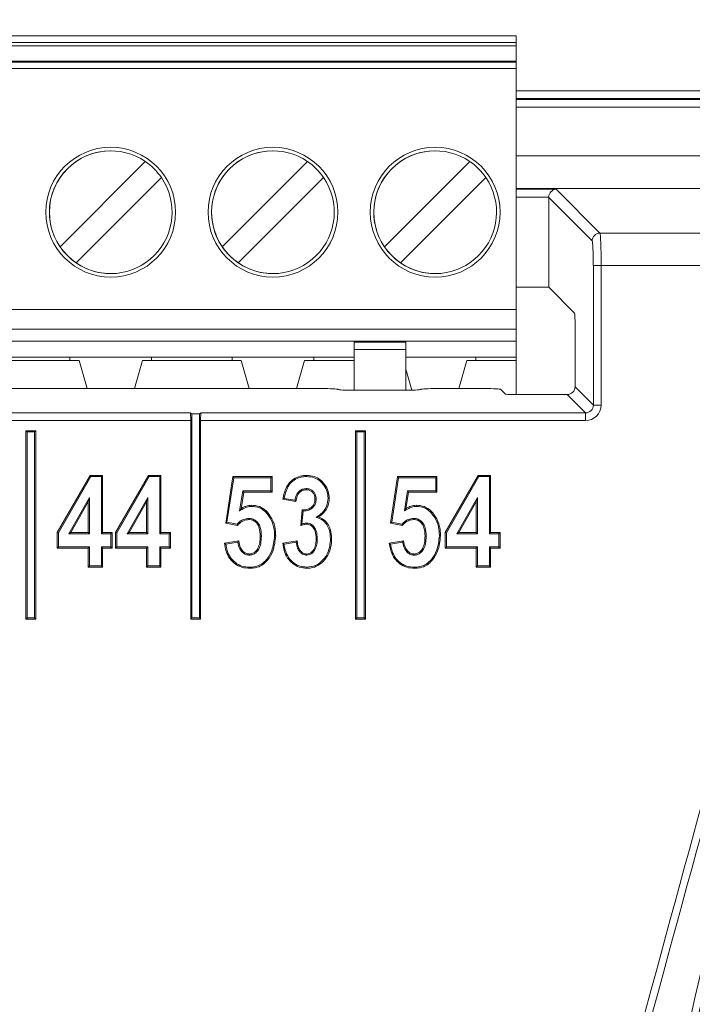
# Model space of a CAD drawing. Header units: millimetres. Extents: x 0 to 2100, y 0 to 1485.
# Tile 59 of 118: x 460 to 486, y 1233 to 1271. Entities that reach past the tile are written whole.
import ezdxf

# ---------------------------------------------------------------- set-up
doc = ezdxf.new("R2010")
doc.units = ezdxf.units.MM
doc.header["$LTSCALE"] = 5
doc.styles.add('SLDTEXTSTYLE1', font='TXT', dxfattribs={"width": 0.75})
doc.dimstyles.new('SLDDIMSTYLE0', dxfattribs={"dimtxt": 12.5, "dimasz": 15, "dimexe": 0, "dimexo": 0.0625, "dimgap": 3.125, "dimtad": 1, "dimdec": 0, "dimlfac": 0.8, "dimrnd": 1e-09, "dimzin": 12, "dimdsep": 46, "dimtxsty": 'SLDTEXTSTYLE1', "dimblk1": 'CLOSED', "dimblk2": 'CLOSED', "dimsah": 1, "dimcen": 0.09, "dimadec": 0, "dimazin": 3, "dimtfac": 1, "dimtofl": 0, "dimtmove": 0, "dimatfit": 3, "dimldrblk": 'CLOSED', "dimfxl": 0, "dimfrac": 2, "dimtolj": 1, "dimtzin": 12, "dimarcsym": 0})

# ---------------------------------------------------------------- blocks, each defined once
blk = doc.blocks.new('_CLOSED')
at = {"color": 0, "linetype": 'ByBlock', "lineweight": -2}
for p, q in [((-1, 0.166667), (0, 0)), ((-1, 0.166667), (-1, -0.166667)), ((0, 0), (-1, -0.166667)), ((0, 0), (-1, 0))]:
    blk.add_line(p, q, dxfattribs=at)
blk = doc.blocks.new('_D_4')
at = {"color": 7, "linetype": 'Continuous', "lineweight": 0}
for p, q in [((552.489, 1318.171), (624.989, 1318.171)), ((619.989, 755.671), (619.989, 1318.171)), ((486.864, 755.671), (624.989, 755.671))]:
    blk.add_line(p, q, dxfattribs=at)
at = {"color": 7, "linetype": 'Continuous', "lineweight": 0, "xscale": 15, "yscale": 15}
for p, rotation in [((619.989, 1318.171, -164.067), 90.0000000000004), ((619.989, 755.671, -164.067), 270.0000000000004)]:
    blk.add_blockref('_CLOSED', p, dxfattribs=dict(at, rotation=rotation))
at = {"color": 7, "linetype": 'Continuous', "lineweight": 0, "insert": (603.875, 1023.067), "char_height": 12.5, "attachment_point": 1, "rotation": 90, "style": 'SLDTEXTSTYLE1'}
blk.add_mtext('450', dxfattribs=at)

msp = doc.modelspace()

# ---------------------------------------------------------------- linework, layer by layer
at = {"color": 7, "linetype": 'Continuous', "lineweight": 15}
for p, q in [((435.361, 1270.176), (479.111, 1270.176)), ((435.361, 1269.926), (479.111, 1269.926)), ((479.111, 1270.176), (479.111, 1269.926)), ((479.111, 1269.801), (479.111, 1269.926)), ((479.111, 1269.801), (435.361, 1269.801)), ((479.111, 1269.801), (479.111, 1269.201)), ((435.361, 1269.201), (479.111, 1269.201)), ((479.111, 1269.17), (435.361, 1269.17)), ((479.111, 1269.17), (479.111, 1269.201)), ((479.111, 1269.17), (479.111, 1268.921)), ((479.111, 1268.921), (435.361, 1268.921)), ((479.111, 1259.638), (479.111, 1268.921)), ((479.111, 1268.05), (479.111, 1267.699)), ((490.977, 1267.771), (479.111, 1267.771)), ((463.486, 1265.753), (463.486, 1265.753)), ((469.736, 1265.753), (469.736, 1265.753)), ((475.986, 1265.753), (475.986, 1265.753)), ((461.533, 1262.055), (464.819, 1265.341)), ((467.783, 1262.055), (471.069, 1265.341)), ((474.033, 1262.055), (477.319, 1265.341)), ((465.438, 1264.722), (462.152, 1261.436)), ((471.688, 1264.722), (468.402, 1261.436)), ((477.938, 1264.722), (474.652, 1261.436)), ((480.643, 1264.272), (482.332, 1262.583)), ((480.359, 1260.507), (480.359, 1263.957)), ((482.033, 1262.283), (480.359, 1263.957)), ((482.332, 1262.583), (491.104, 1262.583)), ((461.533, 1262.055), (461.533, 1262.055)), ((467.783, 1262.055), (467.783, 1262.055)), ((474.033, 1262.055), (474.033, 1262.055)), ((462.152, 1261.436), (462.152, 1261.436)), ((468.402, 1261.436), (468.402, 1261.436)), ((474.652, 1261.436), (474.652, 1261.436)), ((482.379, 1261.335), (482.08, 1261.335)), ((482.08, 1255.96), (482.08, 1261.335)), ((482.379, 1261.335), (482.379, 1255.96)), ((491.994, 1261.335), (482.379, 1261.335)), ((463.486, 1261.024), (463.486, 1261.024)), ((469.736, 1261.024), (469.736, 1261.024)), ((475.986, 1261.024), (475.986, 1261.024)), ((479.111, 1260.507), (480.359, 1260.507)), ((480.359, 1260.507), (481.359, 1259.506)), ((435.361, 1259.638), (479.111, 1259.638)), ((479.111, 1259.638), (479.111, 1258.888)), ((481.374, 1259.207), (481.374, 1256.666)), ((479.111, 1258.888), (435.361, 1258.888)), ((479.111, 1258.426), (479.111, 1258.888)), ((457.236, 1258.426), (472.861, 1258.426)), ((472.861, 1258.426), (474.861, 1258.426)), ((472.861, 1258.426), (472.861, 1258.386)), ((472.861, 1258.386), (474.861, 1258.386)), ((472.861, 1258.104), (472.861, 1256.53)), ((474.861, 1258.104), (472.861, 1258.104)), ((479.111, 1258.426), (474.861, 1258.426)), ((474.861, 1258.426), (474.861, 1258.386)), ((474.861, 1258.104), (474.861, 1258.386)), ((474.861, 1258.104), (474.861, 1256.53)), ((479.111, 1258.426), (479.111, 1257.801)), ((458.805, 1257.801), (461.917, 1257.801)), ((465.055, 1257.801), (461.917, 1257.801)), ((461.917, 1257.801), (461.917, 1257.676)), ((465.055, 1257.801), (468.167, 1257.801)), ((465.055, 1257.676), (465.055, 1257.801)), ((471.305, 1257.801), (468.167, 1257.801)), ((468.167, 1257.801), (468.167, 1257.676)), ((471.305, 1257.801), (472.861, 1257.801)), ((471.305, 1257.801), (471.305, 1257.676)), ((472.861, 1256.53), (472.861, 1258.035)), ((477.555, 1257.801), (474.861, 1257.801)), ((479.111, 1257.801), (477.555, 1257.801)), ((477.555, 1257.676), (477.555, 1257.801)), ((479.111, 1257.676), (479.111, 1257.801)), ((458.455, 1257.676), (462.267, 1257.676)), ((462.267, 1257.676), (462.574, 1256.596)), ((464.397, 1256.596), (464.705, 1257.676)), ((464.397, 1256.596), (464.705, 1257.676)), ((464.705, 1257.676), (468.517, 1257.676)), ((464.705, 1257.676), (464.705, 1257.676)), ((468.517, 1257.676), (468.824, 1256.596)), ((470.647, 1256.596), (470.955, 1257.676)), ((470.647, 1256.596), (470.955, 1257.676)), ((470.955, 1257.676), (472.861, 1257.676)), ((470.955, 1257.676), (470.955, 1257.676)), ((474.861, 1257.347), (475.092, 1256.534)), ((477.205, 1257.676), (476.897, 1256.596)), ((477.205, 1257.676), (476.897, 1256.596)), ((479.111, 1257.676), (477.205, 1257.676)), ((477.205, 1257.676), (477.205, 1257.676)), ((479.111, 1256.367), (479.111, 1257.676)), ((479.111, 1257.676), (479.111, 1257.676)), ((442.855, 1256.596), (471.613, 1256.596)), ((472.237, 1256.565), (472.24, 1256.561)), ((475.427, 1256.561), (475.431, 1256.565)), ((476.055, 1256.596), (477.891, 1256.596)), ((478.698, 1256.381), (478.515, 1256.565)), ((481.374, 1256.666), (482.08, 1255.96)), ((472.864, 1256.53), (474.803, 1256.53)), ((481.075, 1256.367), (478.998, 1256.367)), ((481.78, 1255.661), (481.075, 1256.367)), ((482.379, 1255.96), (482.08, 1255.96)), ((447.921, 1255.661), (466.546, 1255.661)), ((466.546, 1255.661), (466.615, 1255.62)), ((466.615, 1255.62), (466.615, 1247.765)), ((466.615, 1255.62), (466.902, 1255.62)), ((466.971, 1255.661), (466.902, 1255.62)), ((466.902, 1247.765), (466.902, 1255.62)), ((466.971, 1255.661), (481.78, 1255.661)), ((481.78, 1255.361), (481.78, 1255.661)), ((466.571, 1255.361), (447.896, 1255.361)), ((466.571, 1255.361), (466.571, 1247.721)), ((466.946, 1247.721), (466.946, 1255.361)), ((481.78, 1255.361), (466.946, 1255.361)), ((460.265, 1254.927), (460.221, 1254.971)), ((460.221, 1254.971), (460.221, 1247.721)), ((460.596, 1254.971), (460.221, 1254.971)), ((460.265, 1254.927), (460.265, 1247.765)), ((460.552, 1254.927), (460.265, 1254.927)), ((460.552, 1254.927), (460.596, 1254.971)), ((460.552, 1247.765), (460.552, 1254.927)), ((460.596, 1247.721), (460.596, 1254.971)), ((472.965, 1254.927), (472.921, 1254.971)), ((472.921, 1254.971), (472.921, 1247.721)), ((473.296, 1254.971), (472.921, 1254.971)), ((472.965, 1254.927), (472.965, 1247.765)), ((473.252, 1254.927), (472.965, 1254.927)), ((473.252, 1254.927), (473.296, 1254.971)), ((473.252, 1247.765), (473.252, 1254.927)), ((473.296, 1247.721), (473.296, 1254.971)), ((461.428, 1251.049), (462.692, 1253.252)), ((461.472, 1251.037), (462.718, 1253.208)), ((462.718, 1253.208), (462.692, 1253.252)), ((462.692, 1253.252), (463.171, 1253.252)), ((462.718, 1253.208), (463.127, 1253.208)), ((463.127, 1253.208), (463.171, 1253.252)), ((463.127, 1253.208), (463.127, 1251.007)), ((463.171, 1253.252), (463.171, 1251.051)), ((463.675, 1251.049), (464.94, 1253.252)), ((463.719, 1251.037), (464.965, 1253.208)), ((464.965, 1253.208), (464.94, 1253.252)), ((464.94, 1253.252), (465.418, 1253.252)), ((464.965, 1253.208), (465.374, 1253.208)), ((465.374, 1253.208), (465.418, 1253.252)), ((465.374, 1253.208), (465.374, 1251.007)), ((465.418, 1253.252), (465.418, 1251.051)), ((467.916, 1251.418), (468.191, 1253.206)), ((467.965, 1251.452), (468.228, 1253.163)), ((468.228, 1253.163), (468.191, 1253.206)), ((468.191, 1253.206), (469.704, 1253.206)), ((468.228, 1253.163), (469.661, 1253.163)), ((469.661, 1253.163), (469.704, 1253.206)), ((469.661, 1253.163), (469.661, 1252.654)), ((469.704, 1253.206), (469.704, 1252.61)), ((474.266, 1251.418), (474.541, 1253.206)), ((474.315, 1251.452), (474.578, 1253.163)), ((474.578, 1253.163), (474.541, 1253.206)), ((474.541, 1253.206), (476.054, 1253.206)), ((474.578, 1253.163), (476.011, 1253.163)), ((476.011, 1253.163), (476.054, 1253.206)), ((476.011, 1253.163), (476.011, 1252.654)), ((476.054, 1253.206), (476.054, 1252.61)), ((476.375, 1251.049), (477.64, 1253.252)), ((476.419, 1251.037), (477.665, 1253.208)), ((477.665, 1253.208), (477.64, 1253.252)), ((477.64, 1253.252), (478.118, 1253.252)), ((477.665, 1253.208), (478.074, 1253.208)), ((478.074, 1253.208), (478.118, 1253.252)), ((478.074, 1253.208), (478.074, 1251.007)), ((478.118, 1253.252), (478.118, 1251.051)), ((462.664, 1252.403), (461.877, 1251.007)), ((462.664, 1252.403), (462.621, 1252.237)), ((462.664, 1251.007), (462.664, 1252.403)), ((464.912, 1252.403), (464.124, 1251.007)), ((464.912, 1252.403), (464.868, 1252.237)), ((464.912, 1251.007), (464.912, 1252.403)), ((468.571, 1252.654), (468.453, 1251.885)), ((468.609, 1252.61), (468.511, 1251.972)), ((469.661, 1252.654), (468.571, 1252.654)), ((468.571, 1252.654), (468.609, 1252.61)), ((469.704, 1252.61), (468.609, 1252.61)), ((469.661, 1252.654), (469.704, 1252.61)), ((470.584, 1252.295), (470.168, 1252.37)), ((471.013, 1252.746), (471.013, 1252.702)), ((474.921, 1252.654), (474.803, 1251.885)), ((474.959, 1252.61), (474.861, 1251.972)), ((476.011, 1252.654), (474.921, 1252.654)), ((474.921, 1252.654), (474.959, 1252.61)), ((476.054, 1252.61), (474.959, 1252.61)), ((476.011, 1252.654), (476.054, 1252.61)), ((477.612, 1252.403), (476.824, 1251.007)), ((477.612, 1252.403), (477.568, 1252.237)), ((477.612, 1251.007), (477.612, 1252.403)), ((462.621, 1252.237), (461.952, 1251.051)), ((462.621, 1251.051), (462.621, 1252.237)), ((464.868, 1252.237), (464.199, 1251.051)), ((464.868, 1251.051), (464.868, 1252.237)), ((470.622, 1252.243), (470.117, 1252.335)), ((471.253, 1251.995), (471.225, 1252.029)), ((471.399, 1252.342), (471.355, 1252.342)), ((477.568, 1252.237), (476.899, 1251.051)), ((477.568, 1251.051), (477.568, 1252.237)), ((468.453, 1251.885), (468.511, 1251.972)), ((470.805, 1251.321), (470.865, 1251.922)), ((470.855, 1251.384), (470.905, 1251.879)), ((471.395, 1251.637), (471.493, 1251.652)), ((474.803, 1251.885), (474.861, 1251.972)), ((467.965, 1251.452), (467.916, 1251.418)), ((468.373, 1251.326), (467.916, 1251.418)), ((468.357, 1251.374), (467.965, 1251.452)), ((468.808, 1251.599), (468.808, 1251.555)), ((471.041, 1251.416), (471.04, 1251.372)), ((474.315, 1251.452), (474.266, 1251.418)), ((474.723, 1251.326), (474.266, 1251.418)), ((474.707, 1251.374), (474.315, 1251.452)), ((475.158, 1251.599), (475.158, 1251.555)), ((461.472, 1251.037), (461.428, 1251.049)), ((461.428, 1250.455), (461.428, 1251.049)), ((461.472, 1250.498), (461.472, 1251.037)), ((461.877, 1251.007), (461.952, 1251.051)), ((461.877, 1251.007), (462.664, 1251.007)), ((461.952, 1251.051), (462.621, 1251.051)), ((462.664, 1251.007), (462.621, 1251.051)), ((463.127, 1251.007), (463.171, 1251.051)), ((463.127, 1251.007), (463.494, 1251.007)), ((463.171, 1251.051), (463.538, 1251.051)), ((463.494, 1251.007), (463.538, 1251.051)), ((463.494, 1251.007), (463.494, 1250.498)), ((463.538, 1251.051), (463.538, 1250.455)), ((463.719, 1251.037), (463.675, 1251.049)), ((463.675, 1250.455), (463.675, 1251.049)), ((463.719, 1250.498), (463.719, 1251.037)), ((464.124, 1251.007), (464.199, 1251.051)), ((464.124, 1251.007), (464.912, 1251.007)), ((464.199, 1251.051), (464.868, 1251.051)), ((464.912, 1251.007), (464.868, 1251.051)), ((465.374, 1251.007), (465.418, 1251.051)), ((465.374, 1251.007), (465.741, 1251.007)), ((465.418, 1251.051), (465.785, 1251.051)), ((465.741, 1251.007), (465.785, 1251.051)), ((465.741, 1251.007), (465.741, 1250.498)), ((465.785, 1251.051), (465.785, 1250.455)), ((469.29, 1250.91), (469.246, 1250.91)), ((475.64, 1250.91), (475.596, 1250.91)), ((476.419, 1251.037), (476.375, 1251.049)), ((476.375, 1250.455), (476.375, 1251.049)), ((476.419, 1250.498), (476.419, 1251.037)), ((476.824, 1251.007), (476.899, 1251.051)), ((476.824, 1251.007), (477.612, 1251.007)), ((476.899, 1251.051), (477.568, 1251.051)), ((477.612, 1251.007), (477.568, 1251.051)), ((478.074, 1251.007), (478.118, 1251.051)), ((478.074, 1251.007), (478.441, 1251.007)), ((478.118, 1251.051), (478.485, 1251.051)), ((478.441, 1251.007), (478.485, 1251.051)), ((478.441, 1251.007), (478.441, 1250.498)), ((478.485, 1251.051), (478.485, 1250.455)), ((461.472, 1250.498), (461.428, 1250.455)), ((462.664, 1250.498), (461.472, 1250.498)), ((462.664, 1250.498), (462.621, 1250.455)), ((462.664, 1249.765), (462.664, 1250.498)), ((463.127, 1250.498), (463.171, 1250.455)), ((463.494, 1250.498), (463.127, 1250.498)), ((463.127, 1250.498), (463.127, 1249.765)), ((463.494, 1250.498), (463.538, 1250.455)), ((463.719, 1250.498), (463.675, 1250.455)), ((464.912, 1250.498), (463.719, 1250.498)), ((464.912, 1250.498), (464.868, 1250.455)), ((464.912, 1249.765), (464.912, 1250.498)), ((465.374, 1250.498), (465.418, 1250.455)), ((465.741, 1250.498), (465.374, 1250.498)), ((465.374, 1250.498), (465.374, 1249.765)), ((465.741, 1250.498), (465.785, 1250.455)), ((467.87, 1250.638), (468.42, 1250.73)), ((467.919, 1250.602), (468.383, 1250.679)), ((470.117, 1250.638), (470.668, 1250.73)), ((470.165, 1250.602), (470.629, 1250.679)), ((471.445, 1250.818), (471.401, 1250.818)), ((474.22, 1250.638), (474.77, 1250.73)), ((474.269, 1250.602), (474.733, 1250.679)), ((476.419, 1250.498), (476.375, 1250.455)), ((477.612, 1250.498), (476.419, 1250.498)), ((477.612, 1250.498), (477.568, 1250.455)), ((477.612, 1249.765), (477.612, 1250.498)), ((478.441, 1250.498), (478.074, 1250.498)), ((478.074, 1250.498), (478.074, 1249.765)), ((478.074, 1250.498), (478.118, 1250.455)), ((478.441, 1250.498), (478.485, 1250.455)), ((462.621, 1250.455), (461.428, 1250.455)), ((462.621, 1249.721), (462.621, 1250.455)), ((463.538, 1250.455), (463.171, 1250.455)), ((463.171, 1250.455), (463.171, 1249.721)), ((464.868, 1250.455), (463.675, 1250.455)), ((464.868, 1249.721), (464.868, 1250.455)), ((465.785, 1250.455), (465.418, 1250.455)), ((465.418, 1250.455), (465.418, 1249.721)), ((468.827, 1250.181), (468.828, 1250.225)), ((471.036, 1250.181), (471.036, 1250.225)), ((475.177, 1250.181), (475.178, 1250.225)), ((477.568, 1250.455), (476.375, 1250.455)), ((477.568, 1249.721), (477.568, 1250.455)), ((478.485, 1250.455), (478.118, 1250.455)), ((478.118, 1250.455), (478.118, 1249.721)), ((462.664, 1249.765), (462.621, 1249.721)), ((463.171, 1249.721), (462.621, 1249.721)), ((463.127, 1249.765), (462.664, 1249.765)), ((463.127, 1249.765), (463.171, 1249.721)), ((464.912, 1249.765), (464.868, 1249.721)), ((465.418, 1249.721), (464.868, 1249.721)), ((465.374, 1249.765), (464.912, 1249.765)), ((465.374, 1249.765), (465.418, 1249.721)), ((477.612, 1249.765), (477.568, 1249.721)), ((478.118, 1249.721), (477.568, 1249.721)), ((478.074, 1249.765), (477.612, 1249.765)), ((478.074, 1249.765), (478.118, 1249.721)), ((460.265, 1247.765), (460.221, 1247.721)), ((460.221, 1247.721), (460.596, 1247.721)), ((460.265, 1247.765), (460.552, 1247.765)), ((460.552, 1247.765), (460.596, 1247.721)), ((466.615, 1247.765), (466.571, 1247.721)), ((466.571, 1247.721), (466.946, 1247.721)), ((466.615, 1247.765), (466.902, 1247.765)), ((466.902, 1247.765), (466.946, 1247.721)), ((472.965, 1247.765), (472.921, 1247.721)), ((472.921, 1247.721), (473.296, 1247.721)), ((472.965, 1247.765), (473.252, 1247.765)), ((473.252, 1247.765), (473.296, 1247.721))]:
    msp.add_line(p, q, dxfattribs=at)
at = {"color": 8, "linetype": 'Continuous', "lineweight": 15}
for p, q in [((479.111, 1268.068), (490.977, 1268.068)), ((490.962, 1267.743), (479.111, 1267.743)), ((479.111, 1267.733), (490.972, 1267.733)), ((490.972, 1267.431), (479.111, 1267.431)), ((479.111, 1265.563), (566.546, 1265.563)), ((566.525, 1264.303), (479.111, 1264.303)), ((479.111, 1264.272), (480.643, 1264.272)), ((480.359, 1263.972), (479.111, 1263.972))]:
    msp.add_line(p, q, dxfattribs=at)
at = {"color": 7, "linetype": 'Continuous', "lineweight": 15, "flags": 128}
for points in [[(472.861, 1258.426), (472.861, 1258.418), (472.861, 1258.396), (472.861, 1258.359), (472.861, 1258.31), (472.861, 1258.251), (472.861, 1258.183), (472.861, 1258.11), (472.861, 1258.035)], [(472.861, 1258.104), (472.861, 1258.155), (472.861, 1258.202), (472.861, 1258.246), (472.861, 1258.286), (472.861, 1258.32), (472.861, 1258.349), (472.861, 1258.371), (472.861, 1258.386)], [(471.029, 1253.208), (471.029, 1253.222), (471.029, 1253.235), (471.029, 1253.252)], [(471.862, 1252.373), (471.875, 1252.373), (471.888, 1252.373), (471.906, 1252.373)], [(468.912, 1252.062), (468.912, 1252.081), (468.912, 1252.106)], [(475.262, 1252.062), (475.262, 1252.081), (475.262, 1252.106)], [(469.492, 1251.805), (469.502, 1251.814), (469.512, 1251.823), (469.525, 1251.835)], [(475.842, 1251.805), (475.852, 1251.814), (475.862, 1251.823), (475.875, 1251.835)], [(469.798, 1250.924), (469.811, 1250.924), (469.824, 1250.924), (469.842, 1250.924)], [(476.148, 1250.924), (476.161, 1250.924), (476.174, 1250.924), (476.192, 1250.924)], [(471.954, 1250.804), (471.976, 1250.804), (471.998, 1250.804)], [(468.838, 1249.719), (468.838, 1249.706), (468.839, 1249.692), (468.839, 1249.675)], [(471.047, 1249.719), (471.047, 1249.706), (471.047, 1249.692), (471.047, 1249.675)], [(475.188, 1249.719), (475.188, 1249.706), (475.189, 1249.692), (475.189, 1249.675)]]:
    msp.add_lwpolyline(points, dxfattribs=at)
at = {"color": 7, "linetype": 'Continuous', "lineweight": 15}
for centre in [(463.486, 1263.388), (469.736, 1263.388), (475.986, 1263.388)]:
    msp.add_circle(centre, 2.5, dxfattribs=at)
for centre, radius, start, end in [((463.486, 1263.388), 2.364, 55.6634, 214.3366), ((463.486, 1263.388), 2.364, 90, 270), ((463.486, 1263.388), 2.5, 270, 90), ((469.736, 1263.388), 2.364, 55.6634, 214.3366), ((469.736, 1263.388), 2.364, 90, 270), ((469.736, 1263.388), 2.5, 270, 90), ((475.986, 1263.388), 2.364, 55.6634, 214.3366), ((475.986, 1263.388), 2.364, 90, 270), ((475.986, 1263.388), 2.5, 270, 90), ((463.486, 1263.388), 2.364, 34.3365, 55.6634), ((469.736, 1263.388), 2.364, 34.3365, 55.6634), ((475.986, 1263.388), 2.364, 34.3365, 55.6634), ((463.486, 1263.388), 2.364, 235.6634, 34.3366), ((469.736, 1263.388), 2.364, 235.6634, 34.3366), ((475.986, 1263.388), 2.364, 235.6634, 34.3366), ((482.333, 1262.282), 0.301, 90.1836, 179.8164), ((463.486, 1263.388), 2.364, 214.3365, 235.6634), ((469.736, 1263.388), 2.364, 214.3365, 235.6634), ((475.986, 1263.388), 2.364, 214.3365, 235.6634)]:
    msp.add_arc(centre, radius, start, end, dxfattribs=at)
for centre, major_axis, ratio, start_param, end_param in [((480.643, 1263.972), (0.116, 0.28), 0.928627, 0.419564, 1.938), ((480.659, 1263.956), (0.213, -0.213), 0.997265, 3.876, 3.925621), ((482.03, 1261.335), (0, 0.95), 0.052408, 4.712389, 6.230825), ((482.33, 1261.335), (0, 1.25), 0.03983, 4.712389, 6.230825), ((481.358, 1259.207), (0, 0.3), 0.052408, 4.712389, 6.230825), ((471.613, 1256.563), (0.625, 0), 0.052408, 0.05236, 1.570796), ((472.864, 1256.563), (0.625, 0), 0.052408, 3.193953, 4.712389), ((474.803, 1256.563), (0.625, 0), 0.052408, 4.712389, 6.230825), ((476.055, 1256.563), (0.625, 0), 0.052408, 1.570796, 3.089233), ((477.891, 1256.563), (0.625, 0), 0.052408, 0.05236, 1.570796), ((481.074, 1256.667), (-0.213, 0.213), 0.997265, 2.357564, 3.925621), ((478.998, 1256.382), (0.3, 0), 0.052408, 3.193953, 4.712389), ((481.779, 1255.962), (-0.425, 0.425), 0.997265, 2.357564, 3.925621), ((481.779, 1255.962), (-0.214, 0.214), 0.991846, 2.357564, 3.925621), ((466.545, 1255.361), (0, 0.3), 0.087489, 4.712389, 6.230825), ((466.972, 1255.361), (0, 0.3), 0.087489, 0.05236, 1.570796)]:
    msp.add_ellipse(centre, major_axis=major_axis, ratio=ratio, start_param=start_param, end_param=end_param, dxfattribs=at)
for points, knots in [([(470.931, 774.022), (475.334, 785.124), (482.65, 803.568), (492.016, 829.682), (498.481, 850.324), (503.35, 869.293), (506.757, 886.497), (509.049, 903.891), (510.037, 921.369), (509.466, 938.99), (507.28, 956.614), (503.939, 974.22), (499.729, 991.669), (494.976, 1009.018), (489.978, 1026.319), (485.067, 1043.635), (480.171, 1062.072), (476.159, 1081.868), (473.58, 1103.053), (472.447, 1124.417), (472.709, 1145.828), (474.258, 1167.146), (477.243, 1189.457), (481.558, 1212.713), (486.778, 1236.991), (490.565, 1253.108), (492.458, 1261.167)], [0, 0, 0, 0, 0.0718049, 0.1192899, 0.1667643, 0.2018, 0.2369822, 0.2721462, 0.3071958, 0.3421199, 0.3779878, 0.4138518, 0.449812, 0.4858759, 0.5219929, 0.5580869, 0.5940886, 0.6366644, 0.679407, 0.7222787, 0.7652003, 0.8080581, 0.850711, 0.9004612, 0.9502305, 1, 1, 1, 1]), ([(492.749, 1261.098), (490.853, 1253.042), (487.06, 1236.93), (481.792, 1212.669), (477.704, 1190.6), (474.827, 1170.735), (473.009, 1153.126), (472.061, 1135.446), (472.139, 1117.765), (473.472, 1099.405), (476.368, 1080.479), (480.465, 1061.663), (485.192, 1043.629), (490.127, 1026.283), (495.13, 1008.946), (499.891, 991.563), (504.104, 974.079), (507.444, 956.437), (509.619, 938.8), (510.179, 921.19), (509.19, 903.745), (506.906, 886.385), (503.515, 869.212), (498.67, 850.257), (492.233, 829.611), (482.904, 803.475), (475.602, 785.02), (471.207, 773.912)], [0, 0, 0, 0, 0.04974, 0.09948, 0.1492, 0.1846, 0.220087, 0.25556, 0.290961, 0.326287, 0.366095, 0.405918, 0.441977, 0.478129, 0.514304, 0.550426, 0.586443, 0.622363, 0.658287, 0.693133, 0.728104, 0.763187, 0.798289, 0.833246, 0.880722, 0.928209, 1, 1, 1, 1]), ([(470.194, 773.945), (474.129, 785.224), (480.565, 803.671), (488.589, 829.587), (494.055, 849.973), (498.16, 868.989), (500.973, 886.57), (502.69, 904.298), (503.137, 922.069), (502.092, 939.624), (499.589, 956.85), (496.134, 973.757), (491.952, 990.52), (487.342, 1007.176), (482.706, 1023.381), (478.276, 1039.197), (474.229, 1054.678), (470.697, 1070.28), (467.851, 1086.217), (466.088, 1102.522), (465.483, 1119.122), (465.929, 1135.73), (467.531, 1154.166), (470.514, 1174.352), (474.9, 1196.233), (480.136, 1217.947), (485.92, 1239.526), (489.947, 1253.866), (491.959, 1261.031)], [0, 0, 0, 0, 0.0718853, 0.1175656, 0.1632378, 0.1988484, 0.2345954, 0.2703273, 0.3059544, 0.341464, 0.3760229, 0.4106154, 0.4452777, 0.4799721, 0.5146167, 0.5467089, 0.5788177, 0.6108984, 0.6429522, 0.676192, 0.7095055, 0.74284, 0.7761085, 0.8208156, 0.8655585, 0.9103692, 0.9552105, 1, 1, 1, 1]), ([(492.248, 1260.95), (490.233, 1253.788), (486.201, 1239.455), (480.391, 1217.889), (475.125, 1196.19), (470.707, 1174.322), (467.74, 1154.38), (466.138, 1136.428), (465.627, 1120.543), (466.083, 1104.659), (467.653, 1088.582), (470.4, 1072.391), (474.014, 1056.085), (478.212, 1039.914), (482.768, 1023.641), (487.469, 1007.208), (492.08, 990.547), (496.264, 973.78), (499.722, 956.868), (502.229, 939.637), (503.28, 922.072), (502.842, 904.291), (501.137, 886.552), (498.337, 868.957), (494.249, 849.927), (488.81, 829.525), (483.455, 812.16), (477.36, 793.593), (473.426, 782.311), (470.476, 773.846)], [0, 0, 0, 0, 0.044775, 0.089602, 0.134398, 0.179125, 0.223816, 0.255646, 0.287534, 0.319402, 0.351205, 0.384665, 0.418158, 0.451686, 0.485194, 0.519847, 0.554549, 0.589219, 0.62382, 0.658387, 0.693918, 0.729565, 0.765317, 0.801085, 0.836716, 0.882405, 0.928102, 0.946055, 1, 1, 1, 1]), ([(470.117, 1252.335), (470.152, 1252.496), (470.207, 1252.748), (470.412, 1253.037), (470.644, 1253.191), (470.861, 1253.247), (470.989, 1253.251), (471.029, 1253.252)], [0, 0, 0, 0, 0.343297, 0.536304, 0.730119, 0.916333, 1, 1, 1, 1]), ([(470.168, 1252.37), (470.201, 1252.509), (470.253, 1252.733), (470.436, 1252.999), (470.655, 1253.148), (470.864, 1253.203), (470.988, 1253.207), (471.029, 1253.208)], [0, 0, 0, 0, 0.320083, 0.518706, 0.718316, 0.907702, 1, 1, 1, 1]), ([(471.029, 1253.252), (471.131, 1253.245), (471.318, 1253.231), (471.563, 1253.099), (471.746, 1252.899), (471.881, 1252.653), (471.898, 1252.463), (471.906, 1252.373)], [0, 0, 0, 0, 0.220184, 0.404554, 0.588461, 0.805131, 1, 1, 1, 1]), ([(471.029, 1253.208), (471.131, 1253.201), (471.313, 1253.187), (471.545, 1253.055), (471.715, 1252.865), (471.84, 1252.633), (471.855, 1252.455), (471.862, 1252.373)], [0, 0, 0, 0, 0.231957, 0.413399, 0.594266, 0.81341, 1, 1, 1, 1]), ([(470.168, 1252.37), (470.16, 1252.364), (470.143, 1252.353), (470.126, 1252.341), (470.117, 1252.335)], [0, 0, 0, 0, 0.5, 1, 1, 1, 1]), ([(471.013, 1252.746), (470.962, 1252.74), (470.86, 1252.729), (470.736, 1252.642), (470.638, 1252.514), (470.598, 1252.391), (470.587, 1252.311), (470.584, 1252.295)], [0, 0, 0, 0, 0.221935, 0.443415, 0.644984, 0.925206, 1, 1, 1, 1]), ([(471.013, 1252.702), (470.962, 1252.696), (470.866, 1252.684), (470.755, 1252.597), (470.669, 1252.477), (470.635, 1252.352), (470.625, 1252.267), (470.622, 1252.243)], [0, 0, 0, 0, 0.228423, 0.425992, 0.615038, 0.890215, 1, 1, 1, 1]), ([(471.399, 1252.342), (471.394, 1252.405), (471.385, 1252.507), (471.307, 1252.629), (471.211, 1252.705), (471.107, 1252.742), (471.039, 1252.745), (471.013, 1252.746)], [0, 0, 0, 0, 0.295054, 0.484556, 0.673626, 0.874113, 1, 1, 1, 1]), ([(471.355, 1252.342), (471.352, 1252.389), (471.347, 1252.471), (471.292, 1252.579), (471.21, 1252.653), (471.113, 1252.697), (471.045, 1252.7), (471.013, 1252.702)], [0, 0, 0, 0, 0.248126, 0.440802, 0.633837, 0.830577, 1, 1, 1, 1]), ([(471.862, 1252.373), (471.852, 1252.271), (471.832, 1252.07), (471.65, 1251.811), (471.482, 1251.696), (471.395, 1251.637)], [0, 0, 0, 0, 0.334091, 0.654613, 1, 1, 1, 1]), ([(471.906, 1252.373), (471.896, 1252.271), (471.877, 1252.064), (471.71, 1251.813), (471.56, 1251.702), (471.493, 1251.652)], [0, 0, 0, 0, 0.351817, 0.711628, 1, 1, 1, 1]), ([(468.453, 1251.885), (468.484, 1251.904), (468.545, 1251.943), (468.637, 1251.997), (468.758, 1252.049), (468.852, 1252.057), (468.912, 1252.062)], [0, 0, 0, 0, 0.2164996, 0.4331178, 0.641229, 1, 1, 1, 1]), ([(468.511, 1251.972), (468.541, 1251.991), (468.603, 1252.028), (468.734, 1252.089), (468.841, 1252.099), (468.912, 1252.106)], [0, 0, 0, 0, 0.252712, 0.505947, 1, 1, 1, 1]), ([(468.912, 1252.106), (469.014, 1252.096), (469.22, 1252.077), (469.418, 1251.943), (469.507, 1251.853), (469.525, 1251.835)], [0, 0, 0, 0, 0.443348, 0.890233, 1, 1, 1, 1]), ([(468.912, 1252.062), (469.015, 1252.052), (469.214, 1252.032), (469.398, 1251.901), (469.478, 1251.819), (469.492, 1251.805)], [0, 0, 0, 0, 0.469228, 0.907923, 1, 1, 1, 1]), ([(470.584, 1252.295), (470.59, 1252.286), (470.603, 1252.269), (470.615, 1252.252), (470.622, 1252.243)], [0, 0, 0, 0, 0.5, 1, 1, 1, 1]), ([(470.865, 1251.922), (470.909, 1251.923), (471.011, 1251.925), (471.137, 1251.964), (471.205, 1252.014), (471.225, 1252.029)], [0, 0, 0, 0, 0.341831, 0.800795, 1, 1, 1, 1]), ([(470.905, 1251.879), (470.943, 1251.881), (471.046, 1251.887), (471.167, 1251.931), (471.236, 1251.982), (471.253, 1251.995)], [0, 0, 0, 0, 0.307316, 0.824625, 1, 1, 1, 1]), ([(471.225, 1252.029), (471.258, 1252.065), (471.322, 1252.134), (471.352, 1252.25), (471.355, 1252.318), (471.355, 1252.342)], [0, 0, 0, 0, 0.415552, 0.793921, 1, 1, 1, 1]), ([(471.253, 1251.995), (471.287, 1252.031), (471.356, 1252.103), (471.395, 1252.231), (471.398, 1252.311), (471.399, 1252.342)], [0, 0, 0, 0, 0.373178, 0.762977, 1, 1, 1, 1]), ([(474.803, 1251.885), (474.834, 1251.904), (474.895, 1251.943), (474.987, 1251.997), (475.108, 1252.049), (475.202, 1252.057), (475.262, 1252.062)], [0, 0, 0, 0, 0.2165, 0.433118, 0.641229, 1, 1, 1, 1]), ([(474.861, 1251.972), (474.891, 1251.991), (474.953, 1252.028), (475.084, 1252.089), (475.191, 1252.099), (475.262, 1252.106)], [0, 0, 0, 0, 0.252712, 0.505947, 1, 1, 1, 1]), ([(475.262, 1252.106), (475.364, 1252.096), (475.57, 1252.077), (475.768, 1251.943), (475.857, 1251.853), (475.875, 1251.835)], [0, 0, 0, 0, 0.443348, 0.890233, 1, 1, 1, 1]), ([(475.262, 1252.062), (475.365, 1252.052), (475.564, 1252.032), (475.748, 1251.901), (475.828, 1251.819), (475.842, 1251.805)], [0, 0, 0, 0, 0.469228, 0.907923, 1, 1, 1, 1]), ([(469.492, 1251.805), (469.571, 1251.697), (469.73, 1251.481), (469.791, 1251.161), (469.797, 1250.976), (469.798, 1250.924)], [0, 0, 0, 0, 0.417768, 0.834903, 1, 1, 1, 1]), ([(469.525, 1251.835), (469.607, 1251.722), (469.772, 1251.497), (469.835, 1251.165), (469.84, 1250.976), (469.842, 1250.924)], [0, 0, 0, 0, 0.42142, 0.841074, 1, 1, 1, 1]), ([(470.905, 1251.879), (470.9, 1251.884), (470.891, 1251.894), (470.878, 1251.909), (470.869, 1251.918), (470.865, 1251.922)], [0, 0, 0, 0, 0.368432, 0.684216, 1, 1, 1, 1]), ([(471.395, 1251.637), (471.481, 1251.61), (471.64, 1251.559), (471.807, 1251.379), (471.932, 1251.131), (471.945, 1250.93), (471.954, 1250.804)], [0, 0, 0, 0, 0.24659, 0.451743, 0.655499, 1, 1, 1, 1]), ([(471.493, 1251.652), (471.565, 1251.622), (471.702, 1251.563), (471.853, 1251.387), (471.976, 1251.137), (471.989, 1250.931), (471.998, 1250.804)], [0, 0, 0, 0, 0.218574, 0.419125, 0.641773, 1, 1, 1, 1]), ([(475.842, 1251.805), (475.921, 1251.697), (476.08, 1251.481), (476.141, 1251.161), (476.147, 1250.976), (476.148, 1250.924)], [0, 0, 0, 0, 0.417768, 0.834903, 1, 1, 1, 1]), ([(475.875, 1251.835), (475.957, 1251.722), (476.122, 1251.497), (476.185, 1251.165), (476.19, 1250.976), (476.192, 1250.924)], [0, 0, 0, 0, 0.42142, 0.841074, 1, 1, 1, 1]), ([(468.808, 1251.599), (468.737, 1251.591), (468.602, 1251.574), (468.453, 1251.475), (468.383, 1251.401), (468.357, 1251.374)], [0, 0, 0, 0, 0.405311, 0.781683, 1, 1, 1, 1]), ([(468.357, 1251.374), (468.359, 1251.367), (468.365, 1251.351), (468.37, 1251.335), (468.373, 1251.326)], [0, 0, 0, 0, 0.4116985, 1, 1, 1, 1]), ([(468.808, 1251.555), (468.737, 1251.546), (468.607, 1251.529), (468.465, 1251.428), (468.399, 1251.355), (468.373, 1251.326)], [0, 0, 0, 0, 0.415839, 0.768355, 1, 1, 1, 1]), ([(469.29, 1250.91), (469.285, 1251.026), (469.277, 1251.2), (469.178, 1251.412), (469.058, 1251.534), (468.923, 1251.593), (468.838, 1251.597), (468.808, 1251.599)], [0, 0, 0, 0, 0.365615, 0.547296, 0.72993, 0.901776, 1, 1, 1, 1]), ([(469.246, 1250.91), (469.241, 1251.022), (469.234, 1251.186), (469.143, 1251.384), (469.036, 1251.495), (468.914, 1251.549), (468.836, 1251.554), (468.808, 1251.555)], [0, 0, 0, 0, 0.380901, 0.556848, 0.733788, 0.902147, 1, 1, 1, 1]), ([(470.855, 1251.384), (470.847, 1251.374), (470.83, 1251.353), (470.814, 1251.332), (470.805, 1251.321)], [0, 0, 0, 0, 0.499997, 1, 1, 1, 1]), ([(471.04, 1251.372), (471.017, 1251.371), (470.97, 1251.369), (470.892, 1251.35), (470.837, 1251.332), (470.805, 1251.321)], [0, 0, 0, 0, 0.289123, 0.578377, 1, 1, 1, 1]), ([(471.041, 1251.416), (471.018, 1251.415), (470.955, 1251.412), (470.894, 1251.395), (470.855, 1251.384)], [0, 0, 0, 0, 0.369388, 1, 1, 1, 1]), ([(471.401, 1250.818), (471.396, 1250.913), (471.388, 1251.057), (471.3, 1251.232), (471.207, 1251.328), (471.111, 1251.367), (471.06, 1251.37), (471.04, 1251.372)], [0, 0, 0, 0, 0.383672, 0.585885, 0.789705, 0.919035, 1, 1, 1, 1]), ([(471.445, 1250.818), (471.439, 1250.917), (471.43, 1251.072), (471.339, 1251.253), (471.243, 1251.353), (471.141, 1251.407), (471.074, 1251.413), (471.041, 1251.416)], [0, 0, 0, 0, 0.36717, 0.575426, 0.749374, 0.878827, 1, 1, 1, 1]), ([(475.158, 1251.599), (475.087, 1251.591), (474.952, 1251.574), (474.803, 1251.475), (474.733, 1251.401), (474.707, 1251.374)], [0, 0, 0, 0, 0.4053114, 0.7816829, 1, 1, 1, 1]), ([(474.707, 1251.374), (474.709, 1251.367), (474.715, 1251.351), (474.72, 1251.335), (474.723, 1251.326)], [0, 0, 0, 0, 0.411699, 1, 1, 1, 1]), ([(475.158, 1251.555), (475.087, 1251.546), (474.957, 1251.529), (474.815, 1251.428), (474.749, 1251.355), (474.723, 1251.326)], [0, 0, 0, 0, 0.415839, 0.768355, 1, 1, 1, 1]), ([(475.64, 1250.91), (475.635, 1251.026), (475.627, 1251.2), (475.528, 1251.412), (475.408, 1251.534), (475.273, 1251.593), (475.188, 1251.597), (475.158, 1251.599)], [0, 0, 0, 0, 0.365615, 0.547296, 0.72993, 0.901776, 1, 1, 1, 1]), ([(475.596, 1250.91), (475.591, 1251.022), (475.584, 1251.186), (475.493, 1251.384), (475.386, 1251.495), (475.264, 1251.549), (475.186, 1251.554), (475.158, 1251.555)], [0, 0, 0, 0, 0.380901, 0.556848, 0.733788, 0.902147, 1, 1, 1, 1]), ([(468.827, 1250.181), (468.872, 1250.186), (468.963, 1250.195), (469.092, 1250.28), (469.206, 1250.423), (469.28, 1250.645), (469.286, 1250.815), (469.29, 1250.91)], [0, 0, 0, 0, 0.138388, 0.28412, 0.467744, 0.703114, 1, 1, 1, 1]), ([(468.828, 1250.225), (468.873, 1250.231), (468.957, 1250.241), (469.072, 1250.324), (469.174, 1250.458), (469.238, 1250.666), (469.243, 1250.825), (469.246, 1250.91)], [0, 0, 0, 0, 0.149825, 0.280793, 0.466092, 0.711112, 1, 1, 1, 1]), ([(469.798, 1250.924), (469.777, 1250.731), (469.74, 1250.405), (469.531, 1250.038), (469.302, 1249.825), (469.068, 1249.731), (468.909, 1249.722), (468.838, 1249.719)], [0, 0, 0, 0, 0.336732, 0.568731, 0.72257, 0.876726, 1, 1, 1, 1]), ([(469.842, 1250.924), (469.82, 1250.725), (469.782, 1250.388), (469.564, 1250.007), (469.323, 1249.786), (469.077, 1249.687), (468.911, 1249.679), (468.839, 1249.675)], [0, 0, 0, 0, 0.334109, 0.565539, 0.721503, 0.877756, 1, 1, 1, 1]), ([(475.177, 1250.181), (475.222, 1250.186), (475.313, 1250.195), (475.442, 1250.28), (475.556, 1250.423), (475.63, 1250.645), (475.636, 1250.815), (475.64, 1250.91)], [0, 0, 0, 0, 0.138388, 0.28412, 0.467744, 0.703114, 1, 1, 1, 1]), ([(475.178, 1250.225), (475.223, 1250.231), (475.307, 1250.241), (475.422, 1250.324), (475.524, 1250.458), (475.588, 1250.666), (475.593, 1250.825), (475.596, 1250.91)], [0, 0, 0, 0, 0.149825, 0.280793, 0.466092, 0.711112, 1, 1, 1, 1]), ([(476.148, 1250.924), (476.127, 1250.731), (476.09, 1250.405), (475.881, 1250.038), (475.652, 1249.825), (475.418, 1249.731), (475.259, 1249.722), (475.188, 1249.719)], [0, 0, 0, 0, 0.336732, 0.568731, 0.72257, 0.876726, 1, 1, 1, 1]), ([(476.192, 1250.924), (476.17, 1250.725), (476.132, 1250.388), (475.914, 1250.007), (475.673, 1249.786), (475.427, 1249.687), (475.261, 1249.679), (475.189, 1249.675)], [0, 0, 0, 0, 0.334109, 0.565539, 0.721503, 0.877756, 1, 1, 1, 1]), ([(467.919, 1250.602), (467.911, 1250.608), (467.894, 1250.62), (467.878, 1250.632), (467.87, 1250.638)], [0, 0, 0, 0, 0.5, 1, 1, 1, 1]), ([(468.839, 1249.675), (468.737, 1249.682), (468.537, 1249.697), (468.266, 1249.837), (468.055, 1250.053), (467.92, 1250.332), (467.887, 1250.535), (467.87, 1250.638)], [0, 0, 0, 0, 0.201272, 0.396167, 0.590723, 0.793136, 1, 1, 1, 1]), ([(468.838, 1249.719), (468.736, 1249.726), (468.541, 1249.741), (468.281, 1249.882), (468.083, 1250.09), (467.966, 1250.342), (467.934, 1250.52), (467.919, 1250.602)], [0, 0, 0, 0, 0.216571, 0.41591, 0.614881, 0.822161, 1, 1, 1, 1]), ([(468.383, 1250.679), (468.389, 1250.688), (468.401, 1250.704), (468.414, 1250.721), (468.42, 1250.73)], [0, 0, 0, 0, 0.5, 1, 1, 1, 1]), ([(468.383, 1250.679), (468.402, 1250.59), (468.434, 1250.441), (468.561, 1250.289), (468.687, 1250.199), (468.78, 1250.187), (468.827, 1250.181)], [0, 0, 0, 0, 0.373667, 0.617545, 0.8042, 1, 1, 1, 1]), ([(468.42, 1250.73), (468.435, 1250.64), (468.458, 1250.496), (468.571, 1250.341), (468.68, 1250.253), (468.773, 1250.229), (468.82, 1250.226), (468.828, 1250.225)], [0, 0, 0, 0, 0.380716, 0.606843, 0.797096, 0.966981, 1, 1, 1, 1]), ([(470.165, 1250.602), (470.157, 1250.608), (470.141, 1250.62), (470.125, 1250.632), (470.117, 1250.638)], [0, 0, 0, 0, 0.5, 1, 1, 1, 1]), ([(471.047, 1249.675), (470.945, 1249.683), (470.746, 1249.7), (470.487, 1249.851), (470.285, 1250.071), (470.159, 1250.344), (470.131, 1250.543), (470.117, 1250.638)], [0, 0, 0, 0, 0.205855, 0.399934, 0.593279, 0.805049, 1, 1, 1, 1]), ([(471.047, 1249.719), (470.944, 1249.728), (470.734, 1249.746), (470.473, 1249.918), (470.272, 1250.173), (470.19, 1250.413), (470.17, 1250.569), (470.165, 1250.602)], [0, 0, 0, 0, 0.222048, 0.45733, 0.656678, 0.92699, 1, 1, 1, 1]), ([(470.629, 1250.679), (470.636, 1250.687), (470.648, 1250.704), (470.661, 1250.721), (470.668, 1250.73)], [0, 0, 0, 0, 0.4999999, 1, 1, 1, 1]), ([(470.629, 1250.679), (470.642, 1250.601), (470.664, 1250.469), (470.757, 1250.315), (470.858, 1250.225), (470.956, 1250.186), (471.014, 1250.183), (471.036, 1250.181)], [0, 0, 0, 0, 0.336276, 0.562905, 0.754067, 0.903808, 1, 1, 1, 1]), ([(470.668, 1250.73), (470.679, 1250.639), (470.697, 1250.502), (470.792, 1250.342), (470.891, 1250.253), (470.982, 1250.228), (471.027, 1250.226), (471.036, 1250.225)], [0, 0, 0, 0, 0.395191, 0.598823, 0.803968, 0.959174, 1, 1, 1, 1]), ([(471.036, 1250.181), (471.074, 1250.185), (471.157, 1250.194), (471.272, 1250.273), (471.374, 1250.41), (471.437, 1250.601), (471.442, 1250.746), (471.445, 1250.818)], [0, 0, 0, 0, 0.134433, 0.295688, 0.480181, 0.741981, 1, 1, 1, 1]), ([(471.036, 1250.225), (471.074, 1250.23), (471.149, 1250.239), (471.251, 1250.315), (471.341, 1250.443), (471.395, 1250.62), (471.399, 1250.754), (471.401, 1250.818)], [0, 0, 0, 0, 0.14686, 0.290792, 0.478739, 0.750747, 1, 1, 1, 1]), ([(471.954, 1250.804), (471.937, 1250.626), (471.909, 1250.329), (471.672, 1249.984), (471.391, 1249.76), (471.16, 1249.732), (471.047, 1249.719)], [0, 0, 0, 0, 0.335593, 0.56019, 0.785444, 1, 1, 1, 1]), ([(471.998, 1250.804), (471.985, 1250.649), (471.964, 1250.37), (471.759, 1250.013), (471.502, 1249.784), (471.245, 1249.685), (471.1, 1249.678), (471.047, 1249.675)], [0, 0, 0, 0, 0.281085, 0.507772, 0.734642, 0.901477, 1, 1, 1, 1]), ([(475.189, 1249.675), (475.087, 1249.682), (474.887, 1249.697), (474.616, 1249.837), (474.405, 1250.053), (474.27, 1250.332), (474.237, 1250.535), (474.22, 1250.638)], [0, 0, 0, 0, 0.201272, 0.396167, 0.590723, 0.793136, 1, 1, 1, 1]), ([(474.269, 1250.602), (474.261, 1250.608), (474.244, 1250.62), (474.228, 1250.632), (474.22, 1250.638)], [0, 0, 0, 0, 0.5, 1, 1, 1, 1]), ([(475.188, 1249.719), (475.086, 1249.726), (474.891, 1249.741), (474.631, 1249.882), (474.433, 1250.09), (474.316, 1250.342), (474.284, 1250.52), (474.269, 1250.602)], [0, 0, 0, 0, 0.216571, 0.41591, 0.614881, 0.822161, 1, 1, 1, 1]), ([(474.733, 1250.679), (474.739, 1250.688), (474.751, 1250.704), (474.764, 1250.721), (474.77, 1250.73)], [0, 0, 0, 0, 0.5, 1, 1, 1, 1]), ([(474.733, 1250.679), (474.752, 1250.59), (474.784, 1250.441), (474.911, 1250.289), (475.037, 1250.199), (475.13, 1250.187), (475.177, 1250.181)], [0, 0, 0, 0, 0.373667, 0.617545, 0.8042, 1, 1, 1, 1]), ([(474.77, 1250.73), (474.785, 1250.64), (474.808, 1250.496), (474.921, 1250.341), (475.03, 1250.253), (475.123, 1250.229), (475.17, 1250.226), (475.178, 1250.225)], [0, 0, 0, 0, 0.380716, 0.606843, 0.797096, 0.966981, 1, 1, 1, 1])]:
    msp.add_open_spline(points, degree=3, knots=knots, dxfattribs=at)

# ---------------------------------------------------------------- dimensions: what is measured, and where the dimension line sits
at = {"color": 7, "linetype": 'Continuous', "lineweight": 0}
dim = msp.add_linear_dim(base=(619.989, 1318.171), p1=(481.864, 755.671), p2=(547.489, 1318.171), angle=90, dimstyle='SLDDIMSTYLE0', dxfattribs=at)
dim.commit()
dim.dimension.update_dxf_attribs({"geometry": '_D_4', "text_midpoint": (619.989, 1036.921), "dimtype": 160})

doc.saveas('drawing.dxf')
